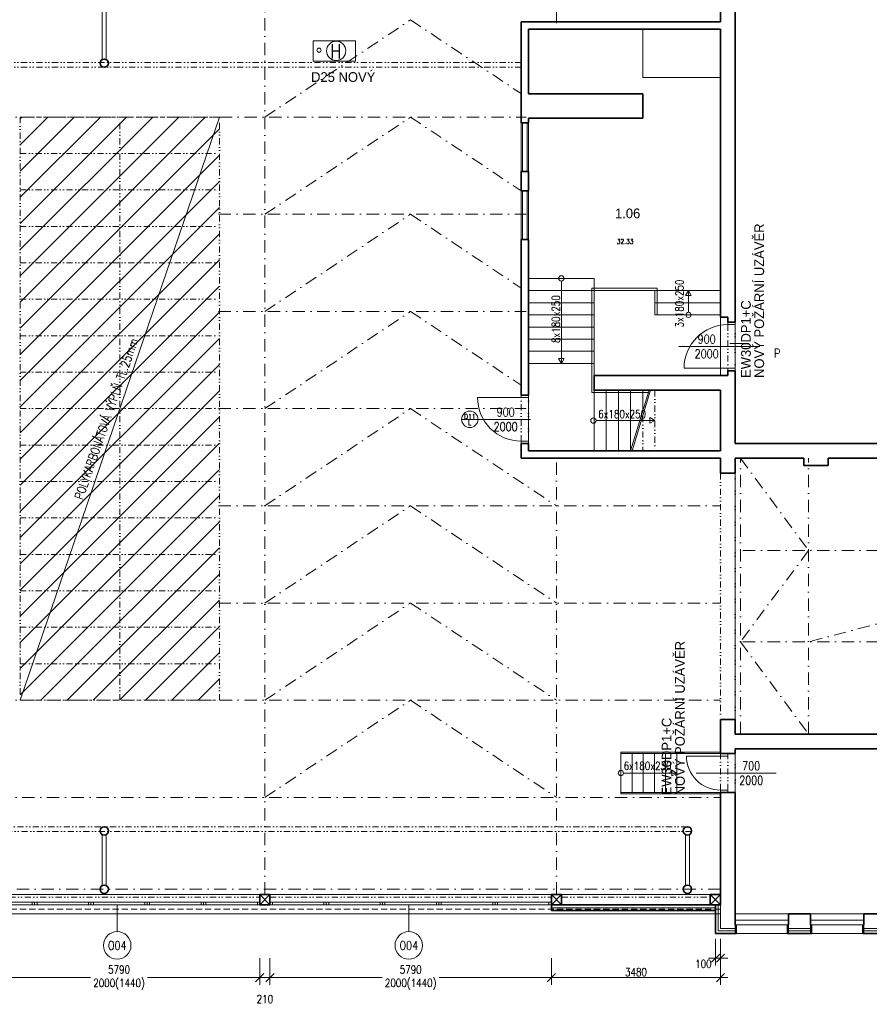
# Model space of a CAD drawing. Header units: millimetres. Extents: x -485339 to 350584, y -2181201 to -313328.
# Tile 52 of 115: x -84925 to -67443, y -1062036 to -1041773. Entities that reach past the tile are written whole.
import ezdxf
from ezdxf.enums import TextEntityAlignment as Align

# ---------------------------------------------------------------- set-up
doc = ezdxf.new("R2010")
doc.units = ezdxf.units.MM
doc.header["$LTSCALE"] = 10
for name, pattern in [('DASHDOT', [25.4, 12.7, -6.35, 0, -6.35]), ('DASHED', [19.05, 12.7, -6.35]), ('DĚLICÍ2', [15.875, 6.35, -3.175, 0, -3.175, 0, -3.175]), ('ČÁRKOVANÁ', [19.05, 12.7, -6.35]), ('ČÁRKOVANÁ2', [9.525, 6.35, -3.175])]:
    doc.linetypes.add(name, pattern=pattern)
doc.layers.get('Defpoints').update_dxf_attribs({"color": 201})
for name, color, linetype, lineweight in [('N_dveře', 10, 'Continuous', 18), ('N_kóty', 10, 'Continuous', 18), ('N_okna', 10, 'Continuous', 18), ('N_popis', 10, 'Continuous', 18), ('N_popis_otvory', 10, 'Continuous', 18), ('N_čáry_obrys', 10, 'Continuous', 35), ('N_čáry_obv.plášt', 212, 'Continuous', 18), ('N_čáry_obv.plášt_obrys', 212, 'Continuous', 35), ('N_čáry_plné', 10, 'Continuous', 18), ('N_šrary', 10, 'Continuous', 18), ('PBŘ', 160, 'Continuous', 18), ('St__otvory_dveře', 40, 'Continuous', 18), ('St_otvory_okna', 40, 'Continuous', 18), ('St_plocha_místnosti', 250, 'Continuous', 18), ('St_popis', 250, 'Continuous', 18), ('St_sloupy_konstrukce haly', 5, 'Continuous', 35), ('St_sloupy_opláštění_půdorys', 25, 'Continuous', 35), ('St_čáry_nad', 250, 'DĚLICÍ2', 18), ('St_čáry_obrys', 5, 'Continuous', 35), ('St_čáry_osy', 250, 'DASHDOT', 18), ('St_čáry_plné', 250, 'Continuous', 18), ('St_čáry_pod', 250, 'ČÁRKOVANÁ2', 18)]:
    doc.layers.add(name, color=color, linetype=linetype, lineweight=lineweight)
doc.layers.add('St_plocha_místn', color=140, linetype='Continuous', lineweight=18, plot=False)
doc.styles.add('Andy', font='txt')
doc.styles.add('ROMANS', font='romans.shx', dxfattribs={"width": 0.8})
doc.styles.get("Standard").update_dxf_attribs({"font": 'simplex.shx', "width": 0.8})
doc.linetypes.add('IZOLACE', pattern='A,0.0001,-0.1,[134,ltypeshp.shx,S=0.1,R=0,X=-0.1,Y=0],-0.2,[134,ltypeshp.shx,S=0.1,R=180,X=0.1,Y=0],-0.1', length=0.4001)
doc.linetypes.add('ZIGZAG', pattern='A,0.00254,-5.08,[131,ltypeshp.shx,S=5.08,R=0,X=-5.08,Y=0],-10.16,[131,ltypeshp.shx,S=5.08,R=180,X=5.08,Y=0],-5.08', length=20.32254)
doc.dimstyles.new('stavebníM100', dxfattribs={"dimtxt": 165, "dimasz": 170, "dimexe": 150, "dimexo": 100, "dimgap": 30, "dimtad": 1, "dimdec": 0, "dimtxsty": 'Standard', "dimblk": 'OBLIQUE', "dimcen": -2.5, "dimdle": 150, "dimclrd": 256, "dimclre": 256, "dimclrt": 256, "dimadec": 4, "dimazin": 0, "dimtfac": 1, "dimtdec": 0, "dimtmove": 2, "dimatfit": 3, "dimldrblk": 'OBLIQUE', "dimfxl": 400, "dimfxlon": 1, "dimlwd": -1, "dimlwe": -1, "dimarcsym": 0})

# ---------------------------------------------------------------- blocks, each defined once
blk = doc.blocks.new('G$C08AFE675')
at = {"layer": 'St_sloupy_konstrukce haly', "color": 250, "lineweight": 18, "ltscale": 2}
for points in [[(-525, 40), (525, 40)], [(-525, -40), (525, -40)]]:
    blk.add_lwpolyline(points, dxfattribs=at)
at = {"layer": 'St_sloupy_konstrukce haly', "ltscale": 2}
for centre in [(-600, 0), (600, 0)]:
    blk.add_circle(centre, 85, dxfattribs=at)
blk = doc.blocks.new('G$C93A3BA26')
at = {"layer": 'St__otvory_dveře', "ltscale": 2}
for points in [[(0, -50), (50, -50), (50, 100), (0, 100)], [(750, -49), (800, -49), (800, 101), (750, 101)]]:
    blk.add_lwpolyline(points, close=True, dxfattribs=at)
at = {"layer": 'St__otvory_dveře', "linetype": 'DĚLICÍ2', "ltscale": 2}
for points in [[(750, 101), (50, 100)], [(750, -49), (50, -50)]]:
    blk.add_lwpolyline(points, dxfattribs=at)
at = {"layer": 'St__otvory_dveře', "color": 0, "ltscale": 2}
blk.add_lwpolyline([(50, -50), (50, -750)], dxfattribs=at)
blk.add_arc((50, -50), 700, 270, 0, dxfattribs=at)
blk = doc.blocks.new('G$CD8A98CDB')
at = {"layer": 'St_sloupy_konstrukce haly', "color": 250, "lineweight": 18, "ltscale": 2}
for points in [[(-825, 0), (825, 0)], [(-825, -80), (825, -80)]]:
    blk.add_lwpolyline(points, dxfattribs=at)
at = {"layer": 'St_sloupy_konstrukce haly', "ltscale": 2}
for centre in [(-900, -40), (900, -40)]:
    blk.add_circle(centre, 85, dxfattribs=at)
blk = doc.blocks.new('G$C0F2906C7')
at = {"layer": 'St_sloupy_opláštění_půdorys', "ltscale": 2}
blk.add_lwpolyline([(-105, -105), (105, -105), (105, 105), (-105, 105)], close=True, dxfattribs=at)
for points in [[(-105, 105), (105, -105)], [(105, 105), (-105, -105)]]:
    blk.add_lwpolyline(points, dxfattribs=at)
blk = doc.blocks.new('G$CCB4D89C1')
at = {"layer": 'St__otvory_dveře', "color": 0, "ltscale": 2}
blk.add_lwpolyline([(450, 0), (450, 900)], dxfattribs=at)
at = {"layer": 'St__otvory_dveře', "linetype": 'DĚLICÍ2', "ltscale": 2}
for points in [[(-450, 0), (450, 0)], [(-450, -150), (450, -150)]]:
    blk.add_lwpolyline(points, dxfattribs=at)
at = {"layer": 'St__otvory_dveře', "ltscale": 2}
for points in [[(500, 0), (450, 0), (450, -150), (500, -150)], [(-450, 0), (-500, 0), (-500, -150), (-450, -150)]]:
    blk.add_lwpolyline(points, close=True, dxfattribs=at)
at = {"layer": 'St__otvory_dveře', "color": 0, "ltscale": 2}
blk.add_arc((450, 0), 900, 90, 180, dxfattribs=at)
blk = doc.blocks.new('G$CE3D3B369')
at = {"layer": 'St_čáry_osy', "linetype": 'ByBlock', "ltscale": 2}
blk.add_lwpolyline([(0, 0), (12000, 0), (12000, 4100), (0, 4100)], close=True, dxfattribs=at)
for points in [[(750, 4100), (750, 0)], [(1500, 4100), (1500, 0)], [(2250, 4100), (2250, 0)], [(3000, 4100), (3000, 0)], [(3750, 4100), (3750, 0)], [(4500, 4100), (4500, 0)], [(5250, 4100), (5250, 0)], [(6000, 4100), (6000, 0)], [(6750, 4100), (6750, 0)], [(7500, 4100), (7500, 0)], [(8250, 4100), (8250, 0)], [(9000, 4100), (9000, 0)], [(9750, 4100), (9750, 0)], [(10500, 4100), (10500, 0)], [(11250, 4100), (11250, 0)], [(0, 2050), (12000, 2050)]]:
    blk.add_lwpolyline(points, dxfattribs=at)
at = {"layer": 'St_čáry_osy', "ltscale": 2}
blk.add_lwpolyline([(12000, 4100), (12000, 0)], dxfattribs=at)
blk = doc.blocks.new('_OBLIQUE')
at = {"color": 0, "linetype": 'ByBlock'}
blk.add_line((-0.5, -0.5), (0.5, 0.5), dxfattribs=at)
blk = doc.blocks.new('*D1340')
at = {"layer": 'Defpoints', "color": 0, "transparency": 16777216}
for p in [(-70205, -1060178), (-63314, -1060178), (-70205, -1060578)]:
    blk.add_point(p, dxfattribs=at)
at = {"layer": 'St_čáry_plné', "ltscale": 2, "transparency": 16777216}
for p, q in [((-63714, -1060178), (-63164, -1060178)), ((-63314, -1060728), (-63314, -1060028)), ((-63714, -1060578), (-63164, -1060578))]:
    blk.add_line(p, q, dxfattribs=at)
at = {"layer": 'St_čáry_plné', "linetype": 'ByBlock', "transparency": 16777216, "xscale": 170, "yscale": 170, "zscale": 170}
for p, rotation in [((-63314, -1060178), 90), ((-63314, -1060578), 270)]:
    blk.add_blockref('_OBLIQUE', p, dxfattribs=dict(at, rotation=rotation))
at = {"layer": 'St_čáry_plné', "transparency": 16777216, "insert": (-63126, -1059984), "char_height": 165, "attachment_point": 5, "rotation": 90}
blk.add_mtext('400', dxfattribs=at)
blk = doc.blocks.new('G$C5E2F4CAD')
at = {"layer": 'N_okna'}
for points in [[(0, 0), (1158, 0), (1158, 50), (0, 50)], [(0, 0), (50, 0), (50, 50), (0, 50)], [(1158, 0), (1108, 0), (1108, 50), (1158, 50)], [(1158, 0), (2316, 0), (2316, 50), (1158, 50)], [(1158, 0), (1158, 0), (1158, 50), (1158, 50)], [(1158, 0), (1208, 0), (1208, 50), (1158, 50)], [(2316, 0), (2266, 0), (2266, 50), (2316, 50)], [(2316, 0), (3474, 0), (3474, 50), (2316, 50)], [(2316, 0), (2316, 0), (2316, 50), (2316, 50)], [(2316, 0), (2366, 0), (2366, 50), (2316, 50)], [(3474, 0), (3424, 0), (3424, 50), (3474, 50)], [(3474, 0), (4632, 0), (4632, 50), (3474, 50)], [(3474, 0), (3474, 0), (3474, 50), (3474, 50)], [(3474, 0), (3524, 0), (3524, 50), (3474, 50)], [(4632, 0), (4582, 0), (4582, 50), (4632, 50)], [(4632, 0), (5790, 0), (5790, 50), (4632, 50)], [(4632, 0), (4632, 0), (4632, 50), (4632, 50)], [(4632, 0), (4682, 0), (4682, 50), (4632, 50)], [(5790, 0), (5740, 0), (5740, 50), (5790, 50)]]:
    blk.add_lwpolyline(points, close=True, dxfattribs=at)
blk = doc.blocks.new('*U2310')
at = {"layer": 'N_okna'}
blk.add_blockref('G$C5E2F4CAD', (-2895, -25), dxfattribs=at)
blk = doc.blocks.new('*U2311')
at = {"layer": 'N_okna'}
for p in [(48000, 0), (54000, 0)]:
    blk.add_blockref('*U2310', p, dxfattribs=at)
blk = doc.blocks.new('*D2343')
at = {"layer": 'Defpoints', "color": 0, "transparency": 16777216}
for p in [(-85775, -1059988), (-79985, -1059988), (-79985, -1061486)]:
    blk.add_point(p, dxfattribs=at)
at = {"layer": 'N_kóty', "transparency": 16777216}
for p, q in [((-85775, -1061086), (-85775, -1061636)), ((-79985, -1061086), (-79985, -1061636)), ((-85925, -1061486), (-83466, -1061486)), ((-79835, -1061486), (-82294, -1061486))]:
    blk.add_line(p, q, dxfattribs=at)
at = {"layer": 'N_kóty', "linetype": 'ByBlock', "transparency": 16777216, "xscale": 170, "yscale": 170, "zscale": 170, "rotation": 180}
blk.add_blockref('_OBLIQUE', (-85775, -1061486), dxfattribs=at)
at = {"layer": 'N_kóty', "linetype": 'ByBlock', "transparency": 16777216, "xscale": 170, "yscale": 170, "zscale": 170}
blk.add_blockref('_OBLIQUE', (-79985, -1061486), dxfattribs=at)
at = {"layer": 'N_kóty', "transparency": 16777216, "insert": (-82880, -1061486), "char_height": 165, "attachment_point": 5}
blk.add_mtext('5790\\P2000(1440)', dxfattribs=at)
blk = doc.blocks.new('*D2344')
at = {"layer": 'Defpoints', "color": 0, "transparency": 16777216}
for p in [(-79985, -1059988), (-79775, -1059988), (-79775, -1061486)]:
    blk.add_point(p, dxfattribs=at)
at = {"layer": 'N_kóty', "transparency": 16777216}
for p, q in [((-79985, -1061086), (-79985, -1061636)), ((-79775, -1061086), (-79775, -1061636)), ((-80135, -1061486), (-79625, -1061486))]:
    blk.add_line(p, q, dxfattribs=at)
at = {"layer": 'N_kóty', "linetype": 'ByBlock', "transparency": 16777216, "xscale": 170, "yscale": 170, "zscale": 170, "rotation": 180}
blk.add_blockref('_OBLIQUE', (-79985, -1061486), dxfattribs=at)
at = {"layer": 'N_kóty', "linetype": 'ByBlock', "transparency": 16777216, "xscale": 170, "yscale": 170, "zscale": 170}
blk.add_blockref('_OBLIQUE', (-79775, -1061486), dxfattribs=at)
at = {"layer": 'N_kóty', "transparency": 16777216, "insert": (-79880, -1061928), "char_height": 165, "attachment_point": 5}
blk.add_mtext('210', dxfattribs=at)
blk = doc.blocks.new('*D2345')
at = {"layer": 'Defpoints', "color": 0, "transparency": 16777216}
for p in [(-79775, -1059988), (-73985, -1059988), (-73985, -1061486)]:
    blk.add_point(p, dxfattribs=at)
at = {"layer": 'N_kóty', "transparency": 16777216}
for p, q in [((-79775, -1061086), (-79775, -1061636)), ((-73985, -1061086), (-73985, -1061636)), ((-79925, -1061486), (-77466, -1061486)), ((-73835, -1061486), (-76294, -1061486))]:
    blk.add_line(p, q, dxfattribs=at)
at = {"layer": 'N_kóty', "linetype": 'ByBlock', "transparency": 16777216, "xscale": 170, "yscale": 170, "zscale": 170, "rotation": 180}
blk.add_blockref('_OBLIQUE', (-79775, -1061486), dxfattribs=at)
at = {"layer": 'N_kóty', "linetype": 'ByBlock', "transparency": 16777216, "xscale": 170, "yscale": 170, "zscale": 170}
blk.add_blockref('_OBLIQUE', (-73985, -1061486), dxfattribs=at)
at = {"layer": 'N_kóty', "transparency": 16777216, "insert": (-76880, -1061486), "char_height": 165, "attachment_point": 5}
blk.add_mtext('5790\\P2000(1440)', dxfattribs=at)
blk = doc.blocks.new('*D2346')
at = {"layer": 'Defpoints', "color": 0, "transparency": 16777216}
for p in [(-73985, -1059988), (-70505, -1060478), (-70505, -1061486)]:
    blk.add_point(p, dxfattribs=at)
at = {"layer": 'N_kóty', "transparency": 16777216}
for p, q in [((-73985, -1061086), (-73985, -1061636)), ((-70505, -1061086), (-70505, -1061636)), ((-74135, -1061486), (-70355, -1061486))]:
    blk.add_line(p, q, dxfattribs=at)
at = {"layer": 'N_kóty', "linetype": 'ByBlock', "transparency": 16777216, "xscale": 170, "yscale": 170, "zscale": 170, "rotation": 180}
blk.add_blockref('_OBLIQUE', (-73985, -1061486), dxfattribs=at)
at = {"layer": 'N_kóty', "linetype": 'ByBlock', "transparency": 16777216, "xscale": 170, "yscale": 170, "zscale": 170}
blk.add_blockref('_OBLIQUE', (-70505, -1061486), dxfattribs=at)
at = {"layer": 'N_kóty', "transparency": 16777216, "insert": (-72245, -1061373), "char_height": 165, "attachment_point": 5}
blk.add_mtext('3480', dxfattribs=at)
blk = doc.blocks.new('*D2358')
at = {"layer": 'Defpoints', "color": 0, "transparency": 16777216}
for p in [(-70605, -1060478), (-70505, -1060478), (-70605, -1061086)]:
    blk.add_point(p, dxfattribs=at)
at = {"layer": 'N_kóty', "transparency": 16777216}
for p, q in [((-70605, -1060686), (-70605, -1061236)), ((-70505, -1060686), (-70505, -1061236)), ((-70355, -1061086), (-70755, -1061086))]:
    blk.add_line(p, q, dxfattribs=at)
at = {"layer": 'N_kóty', "linetype": 'ByBlock', "transparency": 16777216, "xscale": 170, "yscale": 170, "zscale": 170, "rotation": 180}
blk.add_blockref('_OBLIQUE', (-70605, -1061086), dxfattribs=at)
at = {"layer": 'N_kóty', "linetype": 'ByBlock', "transparency": 16777216, "xscale": 170, "yscale": 170, "zscale": 170}
blk.add_blockref('_OBLIQUE', (-70505, -1061086), dxfattribs=at)
at = {"layer": 'N_kóty', "transparency": 16777216, "insert": (-70857, -1061203), "char_height": 165, "attachment_point": 5}
blk.add_mtext('100', dxfattribs=at)

msp = doc.modelspace()

# ---------------------------------------------------------------- hatches: boundary and pattern name
at = {"layer": 'N_šrary', "linetype": 'DASHED'}
h = msp.add_hatch(dxfattribs=at)
h.set_pattern_fill('ANSI31', color=256, scale=120)
h.set_pattern_definition([(45, (60019.06, -425258.4), (-269.40768, 269.40768), [])])
h.paths.add_polyline_path([(-84915.1, -1055777.6), (-80815.1, -1055777.6), (-80815.1, -1043777.6), (-84915.1, -1043777.6)])

# ---------------------------------------------------------------- linework, layer by layer
at = {"layer": 'N_popis'}
msp.add_lwpolyline([(-80815.1, -1043777.6), (-84915.1, -1055777.6)], dxfattribs=at)
at = {"layer": 'N_popis_otvory'}
for points in [[(-71359.6, -1048497.6), (-69694.4, -1048497.6)], [(-75494.2, -1049997.6), (-74412.9, -1049997.6)], [(-71008.1, -1057277.6), (-69360.6, -1057277.6)], [(-82918.3, -1060540.8), (-82918.3, -1059987.6)], [(-76918.3, -1060540.8), (-76918.3, -1059987.6)]]:
    msp.add_lwpolyline(points, dxfattribs=at)
for centre, radius in [((-75663.2, -1049997.6), 169), ((-82918.3, -1060823.9), 283.2), ((-76918.3, -1060823.9), 283.2)]:
    msp.add_circle(centre, radius, dxfattribs=at)
at = {"layer": 'N_čáry_obrys', "ltscale": 2}
for points in [[(-70604.9, -1060577.6), (-70604.9, -1059987.6)], [(-70184.9, -1060577.6), (-70604.9, -1060577.6)], [(-70184.9, -1060577.6), (-70184.9, -1060402.6)], [(-69124.9, -1060577.6), (-69124.9, -1060402.6)], [(-68634.9, -1060577.6), (-69124.9, -1060577.6)], [(-68634.9, -1060577.6), (-68634.9, -1060402.6)], [(-67574.9, -1060577.6), (-67574.9, -1060402.6)], [(-67084.9, -1060577.6), (-67574.9, -1060577.6)]]:
    msp.add_lwpolyline(points, dxfattribs=at)
at = {"layer": 'N_čáry_obv.plášt', "linetype": 'IZOLACE', "ltscale": 10}
for points in [[(-70554.9, -1060527.6), (-70554.9, -1059987.6)], [(-70204.9, -1060527.6), (-70554.9, -1060527.6)], [(-68654.9, -1060527.6), (-69104.9, -1060527.6)], [(-67104.9, -1060527.6), (-67554.9, -1060527.6)]]:
    msp.add_lwpolyline(points, dxfattribs=at)
at = {"layer": 'N_čáry_obv.plášt', "linetype": 'ZIGZAG'}
msp.add_lwpolyline([(-73984.9, -1060047.6), (-70604.9, -1060047.6)], dxfattribs=at)
at = {"layer": 'N_čáry_obv.plášt', "linetype": 'IZOLACE', "ltscale": 2}
for points in [[(-70194.9, -1060577.6), (-70194.9, -1060402.6)], [(-69114.9, -1060577.6), (-69114.9, -1060402.6)], [(-68644.9, -1060577.6), (-68644.9, -1060402.6)], [(-67564.9, -1060577.6), (-67564.9, -1060402.6)]]:
    msp.add_lwpolyline(points, dxfattribs=at)
at = {"layer": 'N_čáry_obv.plášt_obrys'}
msp.add_lwpolyline([(-73984.9, -1060107.6), (-73984.9, -1059987.6)], dxfattribs=at)
at = {"layer": 'N_čáry_obv.plášt_obrys', "ltscale": 2}
for points in [[(-73879.9, -1059987.6), (-70604.9, -1059987.6)], [(-73984.9, -1060107.6), (-70604.9, -1060107.6)]]:
    msp.add_lwpolyline(points, dxfattribs=at)
at = {"layer": 'N_čáry_plné'}
for points in [[(-70312.7, -1048440), (-69918.8, -1048440)], [(-75832.2, -1049997.6), (-75494.2, -1049997.6)]]:
    msp.add_lwpolyline(points, dxfattribs=at)
at = {"layer": 'N_čáry_plné', "ltscale": 2}
for points in [[(-70504.9, -1060177.6), (-140254.9, -1060177.6)], [(-69124.9, -1060577.6), (-70204.9, -1060577.6)], [(-68634.9, -1060577.6), (-67554.9, -1060577.6)]]:
    msp.add_lwpolyline(points, dxfattribs=at)
at = {"layer": 'PBŘ', "ltscale": 40}
msp.add_lwpolyline([(-78885.4, -1042205.3), (-78012.3, -1042205.3), (-78012.3, -1042624.9), (-78885.4, -1042624.9)], close=True, dxfattribs=at)
at = {"layer": 'PBŘ', "ltscale": 2}
msp.add_lwpolyline([(-70354.9, -1048947.6), (-71254.9, -1048947.6)], dxfattribs=at)
at = {"layer": 'PBŘ', "extrusion": (0, 0, -1)}
msp.add_circle((78765, -1042399.9), 43.2, dxfattribs=at)
at = {"layer": 'PBŘ', "ltscale": 40}
msp.add_circle((-78412.2, -1042413.9), 198.6, dxfattribs=at)
at = {"layer": 'PBŘ', "ltscale": 2}
msp.add_arc((-70354.9, -1048947.6), 900, 90, 180, dxfattribs=at)
at = {"layer": 'St__otvory_dveře', "linetype": 'ČÁRKOVANÁ', "ltscale": 2}
for points in [[(-70354.1, -1048047.6), (-70354.1, -1047997.6), (-70204.1, -1047997.6), (-70204.1, -1048047.6)], [(-70354.9, -1048997.6), (-70354.9, -1048947.6), (-70204.9, -1048947.6), (-70204.9, -1048997.6)]]:
    msp.add_lwpolyline(points, close=True, dxfattribs=at)
at = {"layer": 'St__otvory_dveře', "linetype": 'DĚLICÍ2', "ltscale": 2}
for points in [[(-70354.1, -1048047.6), (-70354.9, -1048947.6)], [(-70204.1, -1048047.6), (-70204.9, -1048947.6)]]:
    msp.add_lwpolyline(points, dxfattribs=at)
at = {"layer": 'St_otvory_okna', "ltscale": 2}
for points in [[(-74579.9, -1044897.6), (-74579.9, -1043897.6)], [(-74479.9, -1044897.6), (-74479.9, -1043897.6)], [(-74579.9, -1046297.6), (-74579.9, -1045297.6)], [(-74479.9, -1046297.6), (-74479.9, -1045297.6)], [(-69104.9, -1060302.6), (-70204.9, -1060302.6)], [(-67554.9, -1060302.6), (-68654.9, -1060302.6)], [(-69104.9, -1060402.6), (-70204.9, -1060402.6)], [(-67554.9, -1060402.6), (-68654.9, -1060402.6)]]:
    msp.add_lwpolyline(points, dxfattribs=at)
at = {"layer": 'St_plocha_místn'}
for points in [[(-70204.9, -1050497.6), (-60024.9, -1050497.6), (-60024.9, -1040717.6), (-61284.9, -1040717.6), (-61284.9, -1040867.6), (-61784.9, -1040867.6), (-61784.9, -1040717.6), (-68289.1, -1040717.6), (-68289.1, -1040846.2), (-68789.1, -1040867.6), (-68789.1, -1040717.6), (-70204.9, -1040717.6)], [(-70504.9, -1050647.6), (-70504.9, -1049397.6), (-73104.9, -1049397.6), (-73104.9, -1049097.6), (-70504.9, -1049097.6), (-70504.9, -1041967.6), (-74454.9, -1041967.6), (-74454.9, -1043297.6), (-72104.9, -1043297.6), (-72104.9, -1043797.6), (-74454.9, -1043797.6), (-74454.9, -1050647.6)], [(-60024.9, -1056477.6), (-70204.9, -1056477.6), (-70204.9, -1050797.6), (-68790.1, -1050797.6), (-68790.1, -1050947.6), (-68290.1, -1050947.6), (-68290.1, -1050797.6), (-61784.9, -1050797.6), (-61784.9, -1050947.6), (-61284.9, -1050947.6), (-61284.9, -1050797.6), (-60024.9, -1050797.6)], [(-70204.9, -1060177.6), (-60024.9, -1060177.6), (-60024.9, -1056777.6), (-70204.9, -1056777.6)]]:
    msp.add_lwpolyline(points, close=True, dxfattribs=at)
at = {"layer": 'St_čáry_nad', "ltscale": 2}
for points in [[(-74604.9, -1042652.6), (-139879.9, -1042652.6)], [(-74604.9, -1042752.6), (-139879.9, -1042752.6)], [(-71854.9, -1049397.6), (-71854.9, -1050647.6)], [(-72104.9, -1049928.6), (-72104.9, -1050647.6)], [(-70504.9, -1051107.6), (-70504.9, -1056177.6)], [(-70204.9, -1056177.6), (-70204.9, -1051107.6)], [(-70204.9, -1057677.6), (-70204.9, -1056877.6)], [(-71184.9, -1058382.6), (-139879.9, -1058382.6)], [(-71101.2, -1058482.6), (-139879.9, -1058482.6)], [(-85774.9, -1059832.6), (-79984.9, -1059832.6)], [(-79774.9, -1059832.6), (-73984.9, -1059832.6)], [(-73774.9, -1059832.6), (-70714.9, -1059832.6)]]:
    msp.add_lwpolyline(points, dxfattribs=at)
at = {"layer": 'St_čáry_obrys', "ltscale": 2}
for points in [[(-70504.9, -1040417.6), (-70504.9, -1041817.6)], [(-70204.9, -1040717.6), (-70204.9, -1047997.6)], [(-74604.9, -1041817.6), (-74604.9, -1043897.6)], [(-70504.9, -1041817.6), (-74604.9, -1041817.6)], [(-74454.9, -1041967.6), (-74454.9, -1043297.6)], [(-70504.9, -1041967.6), (-74454.9, -1041967.6)], [(-70504.9, -1041967.6), (-70504.9, -1047897.6)], [(-72104.9, -1043297.6), (-74454.9, -1043297.6)], [(-72104.9, -1043297.6), (-72104.9, -1043797.6)], [(-74454.9, -1043897.6), (-74604.9, -1043897.6)], [(-74454.9, -1043797.6), (-74454.9, -1043897.6)], [(-72104.9, -1043797.6), (-74454.9, -1043797.6)], [(-74604.9, -1044897.6), (-74604.9, -1045297.6)], [(-74454.9, -1044897.6), (-74604.9, -1044897.6)], [(-74454.9, -1044897.6), (-74454.9, -1045297.6)], [(-74454.9, -1045297.6), (-74604.9, -1045297.6)], [(-74604.9, -1046297.6), (-74604.9, -1049497.6)], [(-74454.9, -1046297.6), (-74604.9, -1046297.6)], [(-74454.9, -1046297.6), (-74454.9, -1049497.6)], [(-70204.9, -1048997.6), (-70204.9, -1050497.6)], [(-70354.9, -1049097.6), (-73104.9, -1049097.6), (-73104.9, -1049397.6), (-70504.9, -1049397.6)], [(-70504.9, -1049397.6), (-70504.9, -1050647.6)], [(-74454.9, -1049497.6), (-74604.9, -1049497.6)], [(-74604.9, -1050497.6), (-74604.9, -1050797.6)], [(-74454.9, -1050497.6), (-74604.9, -1050497.6)], [(-74454.9, -1050497.6), (-74454.9, -1050647.6)], [(-70504.9, -1050647.6), (-74454.9, -1050647.6)], [(-60024.9, -1050497.6), (-70204.9, -1050497.6)], [(-70504.9, -1050797.6), (-74604.9, -1050797.6)], [(-70504.9, -1050797.6), (-70504.9, -1051107.6)], [(-68790.1, -1050797.6), (-70204.9, -1050797.6)], [(-70204.9, -1050797.6), (-70204.9, -1051107.6)], [(-68790.1, -1050797.6), (-68790.1, -1050947.6)], [(-61784.9, -1050797.6), (-68290.1, -1050797.6)], [(-68290.1, -1050797.6), (-68290.1, -1050947.6)], [(-68790.1, -1050947.6), (-68290.1, -1050947.6)], [(-70204.9, -1051107.6), (-70504.9, -1051107.6)], [(-70504.9, -1056877.6), (-70504.9, -1056177.6)], [(-70204.9, -1056177.6), (-70504.9, -1056177.6)], [(-70204.9, -1056477.6), (-70204.9, -1056177.6)], [(-60024.9, -1056477.6), (-70204.9, -1056477.6)], [(-70504.9, -1056877.6), (-70204.9, -1056877.6)], [(-70204.9, -1056877.6), (-70204.9, -1056777.6)], [(-60024.9, -1056777.6), (-70204.9, -1056777.6)], [(-70504.9, -1057677.6), (-70204.9, -1057677.6)], [(-70504.9, -1059987.6), (-70504.9, -1057677.6)], [(-70204.9, -1060402.6), (-70204.9, -1057677.6)], [(-68654.9, -1060177.6), (-69104.9, -1060177.6)], [(-69104.9, -1060402.6), (-69104.9, -1060177.6)], [(-68654.9, -1060402.6), (-68654.9, -1060177.6)], [(-67104.9, -1060177.6), (-67554.9, -1060177.6)], [(-67554.9, -1060402.6), (-67554.9, -1060177.6)]]:
    msp.add_lwpolyline(points, dxfattribs=at)
at = {"layer": 'St_čáry_obrys'}
for points in [[(-70504.9, -1047897.6), (-70354.9, -1047897.6), (-70354.1, -1047997.6), (-70204.9, -1047997.6)], [(-70204.9, -1048997.6), (-70354.9, -1048997.6), (-70354.9, -1049097.6)]]:
    msp.add_lwpolyline(points, dxfattribs=at)
at = {"layer": 'St_čáry_osy', "ltscale": 2}
for points in [[(-79879.9, -1059777.6), (-79879.9, -992785.6)], [(-73879.9, -1041843.2), (-73879.9, -992785.6)], [(-79879.9, -1043777.6), (-76884.2, -1041777.6), (-74604.9, -1043295)], [(-140254.9, -1043777.6), (-74504.9, -1043777.6)], [(-79879.9, -1045777.6), (-76884.2, -1043777.6), (-74604.9, -1045295)], [(-80834.2, -1045777.6), (-74504.9, -1045777.6)], [(-79879.9, -1047777.6), (-76884.2, -1045777.6), (-74604.9, -1047295)], [(-80834.2, -1047777.6), (-74504.9, -1047777.6)], [(-79879.9, -1049777.6), (-76884.2, -1047777.6), (-74604.9, -1049295)], [(-80834.2, -1049777.6), (-74505.5, -1049777.6)], [(-79879.9, -1051777.6), (-76884.2, -1049777.6), (-73879.9, -1051777.6)], [(-73879.9, -1059777.6), (-73879.9, -1050797.6)], [(-70094.9, -1056477.6), (-70094.9, -1050797.6)], [(-70094.9, -1050797.6), (-68694.9, -1052697.6), (-70094.9, -1054577.6), (-68694.9, -1056477.6)], [(-68694.9, -1056477.6), (-68694.9, -1050797.6)], [(-80834.2, -1051777.6), (-70504.9, -1051777.6)], [(-79879.9, -1053777.6), (-76884.2, -1051777.6), (-73879.9, -1053777.6)], [(-60134.9, -1052697.6), (-70094.9, -1052697.6)], [(-61534.9, -1052697.6), (-68694.9, -1054577.6)], [(-80834.2, -1053777.6), (-70504.9, -1053777.6)], [(-79879.9, -1055777.6), (-76884.2, -1053777.6), (-73879.9, -1055777.6)], [(-60134.9, -1054577.6), (-70094.9, -1054577.6)], [(-140254.9, -1055777.6), (-70504.9, -1055777.6)], [(-79879.9, -1057777.6), (-76884.2, -1055777.6), (-73879.9, -1057777.6)], [(-140254.9, -1057777.6), (-70504.9, -1057777.6)], [(-70504.9, -1059667.6), (-140099.9, -1059667.6)]]:
    msp.add_lwpolyline(points, dxfattribs=at)
at = {"layer": 'St_čáry_plné', "ltscale": 2}
for p, q in [((-72554.9, -1056847.6), (-70504.9, -1056847.6)), ((-71404.9, -1056877.6), (-71404.9, -1057677.6)), ((-71404.9, -1056877.6), (-70504.9, -1056877.6)), ((-72554.9, -1057707.6), (-70504.9, -1057707.6)), ((-71404.9, -1057677.6), (-70504.9, -1057677.6))]:
    msp.add_line(p, q, dxfattribs=at)
for points in [[(-72104.9, -1042963.4), (-72104.9, -1041967.6)], [(-72104.9, -1042963.4), (-70504.9, -1042963.4)], [(-74604.9, -1044897.6), (-74604.9, -1043897.6)], [(-74454.9, -1043897.6), (-74454.9, -1044897.6)], [(-74604.9, -1046297.6), (-74604.9, -1045297.6)], [(-74454.9, -1045297.6), (-74454.9, -1046297.6)], [(-73104.9, -1047097.6), (-74454.9, -1047097.6)], [(-73779.9, -1047152.2), (-73779.9, -1048847.6)], [(-73104.9, -1047097.6), (-73104.9, -1049147.6)], [(-70504.9, -1047347.6), (-74454.9, -1047347.6)], [(-73154.9, -1047297.6), (-73154.9, -1049447.6)], [(-71804.9, -1047297.6), (-73154.9, -1047297.6)], [(-71854.9, -1047347.6), (-71854.9, -1047847.6)], [(-71804.9, -1047297.6), (-71804.9, -1047847.6)], [(-71164, -1047793.1), (-71164, -1047347.6)], [(-73104.9, -1047597.6), (-74454.9, -1047597.6)], [(-73104.9, -1047597.6), (-74454.9, -1047597.6)], [(-70504.9, -1047597.6), (-71854.9, -1047597.6)], [(-73104.9, -1047847.6), (-74454.9, -1047847.6)], [(-73104.9, -1047847.6), (-74454.9, -1047847.6)], [(-70504.9, -1047847.6), (-71854.9, -1047847.6)], [(-73104.9, -1048097.6), (-74454.9, -1048097.6)], [(-73104.9, -1048347.6), (-74454.9, -1048347.6)], [(-73104.9, -1048597.6), (-74454.9, -1048597.6)], [(-73104.9, -1048847.6), (-74454.9, -1048847.6)], [(-73154.9, -1049447.6), (-71990, -1049447.6)], [(-73104.9, -1049397.6), (-73104.9, -1050647.6)], [(-72854.9, -1049397.6), (-72854.9, -1050647.6)], [(-72604.9, -1049397.6), (-72604.9, -1050647.6)], [(-72354.9, -1049397.6), (-72354.9, -1050647.6)], [(-72354.9, -1050647.6), (-71974.8, -1049397.6)], [(-72323.5, -1050647.6), (-71943.4, -1049397.6)], [(-72104.9, -1049397.6), (-72104.9, -1049825.5)], [(-73065, -1050022.6), (-71854.9, -1050019.7)], [(-72554.9, -1056847.6), (-72554.9, -1057707.6)], [(-72324.9, -1056877.6), (-72554.9, -1056877.6), (-72554.9, -1057677.6), (-72324.9, -1057677.6)], [(-72094.9, -1056877.6), (-72324.9, -1056877.6), (-72324.9, -1057677.6), (-72094.9, -1057677.6)], [(-71864.9, -1056877.6), (-72094.9, -1056877.6), (-72094.9, -1057677.6), (-71864.9, -1057677.6)], [(-71634.9, -1056877.6), (-71864.9, -1056877.6), (-71864.9, -1057677.6), (-71634.9, -1057677.6)], [(-71404.9, -1056877.6), (-71634.9, -1056877.6), (-71634.9, -1057677.6), (-71404.9, -1057677.6)], [(-72500.3, -1057277.6), (-71404.9, -1057277.6)], [(-140254.9, -1059777.6), (-70504.9, -1059777.6)], [(-70504.9, -1060477.6), (-70504.9, -1059987.6)], [(-70204.9, -1060177.6), (-69104.9, -1060177.6)], [(-68654.9, -1060177.6), (-67554.9, -1060177.6)], [(-70204.9, -1060577.6), (-70204.9, -1060302.6)], [(-70204.9, -1060477.6), (-70504.9, -1060477.6)], [(-69104.9, -1060577.6), (-69104.9, -1060402.6)], [(-68654.9, -1060477.6), (-69104.9, -1060477.6)], [(-68654.9, -1060577.6), (-68654.9, -1060402.6)], [(-67554.9, -1060577.6), (-67554.9, -1060402.6)], [(-67104.9, -1060477.6), (-67554.9, -1060477.6)]]:
    msp.add_lwpolyline(points, dxfattribs=at)
for points in [[(-71164, -1047347.6), (-71222.6, -1047449.1), (-71105.4, -1047449.1)], [(-73779.9, -1048847.6), (-73838.5, -1048746.2), (-73721.3, -1048746.2)], [(-71854.9, -1050019.7), (-71956.3, -1050078.3), (-71956.3, -1049961.2)], [(-71404.9, -1057277.6), (-71506.3, -1057219.1), (-71506.3, -1057336.2)]]:
    msp.add_lwpolyline(points, close=True, dxfattribs=at)
for centre in [(-73779.9, -1047097.6), (-71164, -1047847.6), (-73119.6, -1050022.6), (-72554.9, -1057277.6)]:
    msp.add_circle(centre, 54.6, dxfattribs=at)
at = {"layer": 'St_čáry_pod', "ltscale": 2}
for points in [[(-70354.9, -1047897.6), (-70504.9, -1047897.6)], [(-70354.9, -1047897.6), (-70354.9, -1047997.6)], [(-70354.9, -1047997.6), (-70204.9, -1047997.6)], [(-70354.9, -1048997.6), (-70354.9, -1049097.6)], [(-70354.9, -1048997.6), (-70204.9, -1048997.6)], [(-70504.9, -1049097.6), (-70354.9, -1049097.6)], [(-70504.9, -1060077.6), (-140254.9, -1060077.6)]]:
    msp.add_lwpolyline(points, dxfattribs=at)

# ---------------------------------------------------------------- block references
at = {"layer": 'N_dveře', "ltscale": 2, "rotation": 90}
msp.add_blockref('G$CCB4D89C1', (-74605.3, -1049997.6), dxfattribs=at)
at = {"layer": 'N_okna'}
msp.add_blockref('*U2311', (-130879.9, -1059962.6), dxfattribs=at)
at = {"layer": 'PBŘ', "ltscale": 2, "rotation": 270}
msp.add_blockref('G$C93A3BA26', (-70454.9, -1056877.6), dxfattribs=at)
at = {"layer": 'St_sloupy_konstrukce haly', "ltscale": 2, "rotation": 90}
for name, p in [('G$CD8A98CDB', (-83224.9, -1041767.6)), ('G$C08AFE675', (-83184.9, -1059067.6)), ('G$C08AFE675', (-71184.9, -1059067.6))]:
    msp.add_blockref(name, p, dxfattribs=at)
at = {"layer": 'St_sloupy_opláštění_půdorys', "ltscale": 2, "rotation": 90}
for p in [(-79879.9, -1059882.6), (-73879.9, -1059882.6), (-70609.9, -1059882.6)]:
    msp.add_blockref('G$C0F2906C7', p, dxfattribs=at)
at = {"layer": 'St_čáry_nad', "ltscale": 2, "rotation": 90}
msp.add_blockref('G$CE3D3B369', (-80815.1, -1055777.6), dxfattribs=at)

# ---------------------------------------------------------------- texts
at = {"layer": 'N_popis', "width": 0.8}
msp.add_text('POLYKARBONÁTOVÁ VÝPLŇ TL.25mm', height=180, rotation=70.83983, dxfattribs=at).set_placement((-83631.1, -1051665.1))
at = {"layer": 'N_popis_otvory', "width": 0.8}
for s, height, p in [('P', 180, (-69339.9, -1048636.5)), ('D11', 100, (-75663.2, -1049937.7)), ('L', 100, (-75663.2, -1050067.5)), ('O04', 180, (-82918.3, -1060823.9)), ('O04', 180, (-76918.3, -1060823.9))]:
    msp.add_text(s, height=height, dxfattribs=at).set_placement(p, align=Align.MIDDLE_CENTER)
at = {"layer": 'N_popis_otvory', "char_height": 180, "width": 1342.526, "attachment_point": 5}
for s, insert in [('900\\P2000', (-70791.2, -1048497.6)), ('900\\P2000', (-74925.8, -1049997.6)), ('700\\P2000', (-69873.5, -1057277.6))]:
    msp.add_mtext(s, dxfattribs=dict(at, insert=insert))
at = {"layer": 'PBŘ', "style": 'ROMANS', "width": 0.8}
msp.add_text('H', height=300, dxfattribs=at).set_placement((-78537.8, -1042573.2))
at = {"layer": 'PBŘ', "ltscale": 2, "style": 'Andy'}
msp.add_text('D25 NOVÝ', height=200, dxfattribs=at).set_placement((-78929.1, -1043052.6))
for s, p in [('NOVÝ POŽÁRNÍ UZÁVĚR', (-69608.2, -1049145.5)), ('EW30DP1+C', (-69882, -1049145.5)), ('NOVÝ POŽÁRNÍ UZÁVĚR', (-71239.7, -1057736.8)), ('EW30DP1+C', (-71513.6, -1057736.8))]:
    msp.add_text(s, height=200, rotation=90, dxfattribs=at).set_placement(p)
at = {"layer": 'St_plocha_místn', "width": 0.8}
msp.add_text('32.33', height=100, dxfattribs=at).set_placement((-72467.1, -1046337), align=Align.MIDDLE_CENTER)
at = {"layer": 'St_plocha_místnosti', "ltscale": 2, "style": 'Andy'}
msp.add_text('1.06', height=200, dxfattribs=at).set_placement((-72676.3, -1045858.6))
at = {"layer": 'St_popis', "ltscale": 2, "width": 0.8}
for s, p in [('3x180x250', (-71268.3, -1048105.9)), ('8x180x250', (-73809.2, -1048427.1))]:
    msp.add_text(s, height=165, rotation=90, dxfattribs=at).set_placement(p)
for s, p in [('6x180x250', (-73020.8, -1049971.9)), ('6x180x230', (-72497.9, -1057210.6))]:
    msp.add_text(s, height=165, dxfattribs=at).set_placement(p)

# ---------------------------------------------------------------- dimensions: what is measured, and where the dimension line sits
at = {"layer": 'N_kóty'}
for base, p1, p2, picture, middle in [((-79984.9, -1061485.5), (-85774.9, -1059987.6), (-79984.9, -1059987.6), '*D2343', (-82879.9, -1061485.5)), ((-73984.9, -1061485.5), (-79774.9, -1059987.6), (-73984.9, -1059987.6), '*D2345', (-76879.9, -1061485.5))]:
    dim = msp.add_linear_dim(base=base, p1=p1, p2=p2, text='<>\\P2000(1440)', dimstyle='stavebníM100', override={"dimtxsty": 'Standard'}, dxfattribs=at)
    dim.commit()
    dim.dimension.update_dxf_attribs({"geometry": picture, "text_midpoint": middle, "dimtype": 160})
for base, p1, p2, picture, middle in [((-79774.9, -1061485.5), (-79984.9, -1059987.6), (-79774.9, -1059987.6), '*D2344', (-79879.9, -1061928)), ((-70504.9, -1061485.5), (-73984.9, -1059987.6), (-70504.9, -1060477.6), '*D2346', (-72244.9, -1061373))]:
    dim = msp.add_linear_dim(base=base, p1=p1, p2=p2, dimstyle='stavebníM100', dxfattribs=at)
    dim.commit()
    dim.dimension.update_dxf_attribs({"geometry": picture, "text_midpoint": middle})
dim = msp.add_linear_dim(base=(-70604.9, -1061085.5), p1=(-70504.9, -1060477.6), p2=(-70604.9, -1060477.6), dimstyle='stavebníM100', dxfattribs=at)
dim.commit()
dim.dimension.update_dxf_attribs({"geometry": '*D2358', "text_midpoint": (-70857.3, -1061203.2), "dimtype": 160})
at = {"layer": 'St_čáry_plné', "ltscale": 2}
dim = msp.add_linear_dim(base=(-63313.9, -1060177.6), p1=(-70204.9, -1060577.6), p2=(-70204.9, -1060177.6), angle=90, dimstyle='stavebníM100', dxfattribs=at)
dim.commit()
dim.dimension.update_dxf_attribs({"geometry": '*D1340', "text_midpoint": (-63125.9, -1059984.4), "dimtype": 160})

doc.saveas('drawing.dxf')
